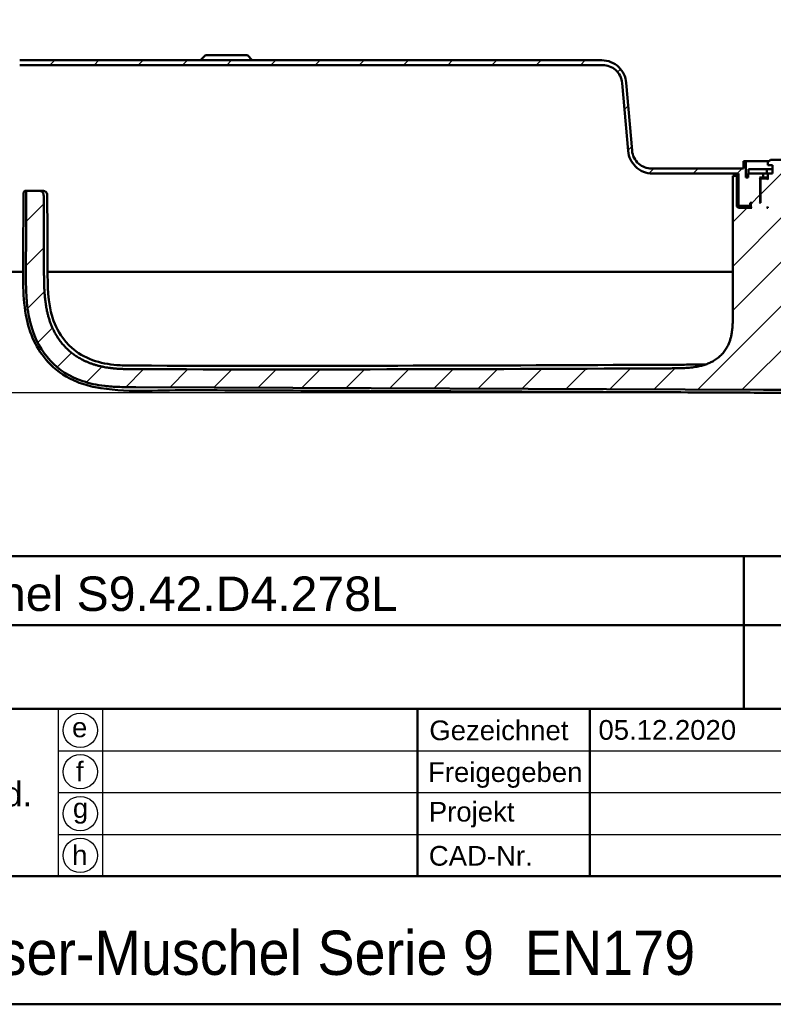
# Model space of a CAD drawing. Header units: millimetres. Extents: x 20 to 833, y 20 to 574.
# Tile 12 of 26: x 555 to 708, y 20 to 220. Entities that reach past the tile are written whole.
import ezdxf
from ezdxf.enums import TextEntityAlignment as Align

# ---------------------------------------------------------------- set-up
doc = ezdxf.new("R2010")
doc.units = ezdxf.units.MM
doc.header["$LTSCALE"] = 2
for name, color, linetype, lineweight in [('Bemaßungen(DIN)', 7, 'Continuous', 25), ('Sichtbare Kanten(DIN)', 7, 'Continuous', 50), ('Skizziergeometrie(DIN)', 7, 'Continuous', 50), ('Skizzierlinie(DIN)', 7, 'Continuous', 25), ('Symbole(DIN)', 7, 'Continuous', 25)]:
    doc.layers.add(name, color=color, linetype=linetype, lineweight=lineweight)
doc.layers.add('Schraffur', color=179, linetype='Continuous', lineweight=9, true_color=0x1e1e47)
doc.styles.add('Aktuell-DIN', font='arial.ttf')
doc.styles.add('STANDARD-DIN~0', font='arial.ttf')
doc.styles.add('Textstil10', font='arial.ttf')
doc.styles.add('Textstil41', font='arial.ttf', dxfattribs={"width": 0.8})
doc.styles.add('Textstil83', font='arial.ttf', dxfattribs={"width": 0.8})
doc.dimstyles.new('CAD-LAN', dxfattribs={"dimscale": 2, "dimtxt": 3.5, "dimasz": 2.5, "dimexe": 3.175, "dimexo": 0, "dimgap": 0.8, "dimtad": 1, "dimrnd": 1e-08, "dimtxsty": 'STANDARD-DIN~0', "dimcen": 0.09, "dimdle": 10, "dimclrd": 250, "dimclre": 250, "dimclrt": 250, "dimadec": 0, "dimazin": 2, "dimtfac": 1, "dimtmove": 0, "dimatfit": 3, "dimfxl": 1, "dimtolj": 1, "dimtzin": 0, "dimlwd": 25, "dimlwe": 25, "dimarcsym": 0})

# ---------------------------------------------------------------- blocks, each defined once
blk = doc.blocks.new('Ränder Standardrahmen')
at = {"layer": 'Skizziergeometrie(DIN)', "flags": 128}
blk.add_lwpolyline([(10, 10), (10, 287), (410, 287), (410, 10), (10, 10)], dxfattribs=at)
blk = doc.blocks.new('Schriftfelder Heusser')
at = {"layer": 'Skizziergeometrie(DIN)'}
for p, q in [((101, 236.92), (291, 236.92)), ((232, 229.92), (232, 236.92)), ((101, 229.92), (291, 229.92)), ((232, 229.92), (232, 221.42)), ((101, 221.42), (291, 221.42)), ((198.85, 221.42), (198.85, 204.42)), ((216.35, 221.42), (216.35, 204.42)), ((101, 204.42), (291, 204.42)), ((291, 191.42), (101, 191.42))]:
    blk.add_line(p, q, dxfattribs=at)
at = {"layer": 'Skizzierlinie(DIN)'}
for p, q in [((162.35, 221.42), (162.35, 204.42)), ((166.85, 221.42), (166.85, 204.42)), ((162.35, 217.17), (278, 217.17)), ((162.35, 212.92), (278, 212.92)), ((162.35, 208.67), (278, 208.67))]:
    blk.add_line(p, q, dxfattribs=at)
for centre in [(164.6, 219.25), (164.6, 215.04), (164.6, 210.79), (164.6, 206.54)]:
    blk.add_circle(centre, 1.75, dxfattribs=at)
at = {"layer": 'Symbole(DIN)', "color": 179, "true_color": 0x262659, "char_height": 2, "style": 'Aktuell-DIN'}
for s, insert, attachment_point in [('\\fArial|b0|i0;e', (164.54, 219.53), 5), ('\\fArial|b0|i0;Gezeichnet', (200.05, 219.23), 4), ('\\fArial|b0|i0;f', (164.55, 215.06), 5), ('\\fArial|b0|i0;Freigegeben', (199.92, 216), 1), ('\\fArial|b0|i0;Projekt', (200, 211.98), 1), ('\\fArial|b0|i0;g', (164.63, 211.05), 5), ('\\fArial|b0|i0;h', (164.55, 206.57), 5), ('\\fArial|b0|i0;CAD-Nr.', (200, 207.5), 1)]:
    blk.add_mtext(s, dxfattribs=dict(at, insert=insert, attachment_point=attachment_point))
at = {"layer": 'Symbole(DIN)', "color": 179, "true_color": 0x262659, "insert": (156.12, 212.76), "char_height": 2.489, "width": 12.3494, "attachment_point": 5, "style": 'Aktuell-DIN'}
blk.add_mtext('Änd.', dxfattribs=at)
at = {"layer": 'Symbole(DIN)', "color": 7, "insert": (143.1, 196.62), "char_height": 4.5, "width": 90.18, "attachment_point": 4, "style": 'Aktuell-DIN'}
blk.add_mtext('\\fArial|b0|i0;\\W0.90;\\H4.5000;Heusser-Muschel Serie 9  EN179', dxfattribs=at)
at = {"layer": 'Symbole(DIN)', "color": 179, "true_color": 0x262659, "style": 'Textstil10'}
blk.add_attdef('ERSTELLUNGSDATUM_001', (217.23, 218.29), '', height=2, dxfattribs=at)
at = {"layer": 'Symbole(DIN)', "color": 179, "true_color": 0x262659}
for tag, height, style, p in [('AUTOR', 2.49, 'Aktuell-DIN', (240.03, 219.26)), ('KONTROLLDATUM', 2, 'Textstil10', (217.42, 215.04)), ('KONTROLLIERT_VON', 2, 'Textstil10', (239.98, 215.05))]:
    blk.add_attdef(tag, text='', height=height, dxfattribs=dict(at, style=style)).set_placement(p, align=Align.MIDDLE_LEFT)
at = {"layer": 'Symbole(DIN)', "color": 7, "style": 'Textstil83', "width": 0.8}
blk.add_attdef('Anfänglicher_Ansichtsmaßstab_001', (281.57, 213.34), '', height=2.3, dxfattribs=at)
at = {"layer": 'Symbole(DIN)', "color": 179, "true_color": 0x262659, "style": 'Textstil10'}
blk.add_attdef('PROJEKT', text='', height=2, dxfattribs=at).set_placement((217.77, 209.72), align=Align.BOTTOM_LEFT)
at = {"layer": 'Symbole(DIN)', "color": 7, "style": 'Textstil41', "width": 0.8}
blk.add_attdef('STATUS', text='', height=5, dxfattribs=at).set_placement((284.53, 195.86), align=Align.MIDDLE_CENTER)
blk = doc.blocks.new('*D28')
at = {"layer": 'Bemaßungen(DIN)', "color": 250, "linetype": 'Continuous', "lineweight": 25, "true_color": 0x3f3f3f, "transparency": 16777216}
for p, q in [((540.64, 168.79), (512.69, 168.79)), ((519.04, 149.23), (519.04, 163.79)), ((705.74, 144.23), (512.69, 144.23))]:
    blk.add_line(p, q, dxfattribs=at)
at = {"layer": 'Bemaßungen(DIN)', "color": 250, "linetype": 'Continuous', "true_color": 0x3f3f3f, "transparency": 16777216}
for points in [[(518.21, 163.79), (519.87, 163.79), (519.04, 168.79)], [(518.21, 149.23), (519.87, 149.23), (519.04, 144.23)]]:
    blk.add_solid(points, dxfattribs=at)
at = {"layer": 'Defpoints', "color": 0, "linetype": 'Continuous', "transparency": 16777216}
for p in [(519.04, 168.79), (540.64, 168.79), (705.74, 144.23)]:
    blk.add_point(p, dxfattribs=at)
at = {"layer": 'Bemaßungen(DIN)', "color": 250, "linetype": 'Continuous', "lineweight": 25, "true_color": 0x3f3f3f, "transparency": 16777216, "insert": (510.29, 151.41), "char_height": 7, "attachment_point": 1, "rotation": 90, "style": 'STANDARD-DIN~0'}
blk.add_mtext('\\A1;25', dxfattribs=at)

msp = doc.modelspace()

# ---------------------------------------------------------------- hatches: boundary and pattern name
at = {"layer": 'Schraffur'}
h = msp.add_hatch(dxfattribs=at)
h.set_pattern_fill('ANSI31', color=256, scale=50.8, style=0)
h.set_pattern_definition([(45, (0, 0), (-4.49013, 4.49013), [])])
edge = h.paths.add_edge_path()
edge.add_line((740.8918, 184.7871), (740.8918, 171.7871))
edge.add_spline(control_points=[(740.8918, 171.7871), (740.8918, 171.5783), (740.9131, 171.3707), (740.9977, 170.9685), (741.0593, 170.7755), (741.2977, 170.2282), (741.5259, 169.9009), (742.086, 169.3609), (742.4107, 169.1493), (743.1244, 168.8603), (743.5048, 168.7871), (743.8917, 168.7871)], knot_values=[-0.47358314, -0.47358314, -0.47358314, -0.47358314, -0.41088319, -0.41088319, -0.35008119, -0.35008119, -0.23143265, -0.23143265, -0.11607569, -0.11607569, -0.00000713, -0.00000713, -0.00000713, -0.00000713], degree=3, periodic=0)
edge.add_line((743.8917, 168.7871), (747.3918, 168.7871))
edge.add_line((747.3918, 168.7871), (747.3918, 169.7571))
edge.add_line((747.3918, 169.7571), (746.3918, 169.7571))
edge.add_line((746.3918, 169.7571), (746.3918, 169.7871))
edge.add_line((746.3918, 169.7871), (743.8918, 169.7871))
edge.add_spline(control_points=[(743.8918, 169.7871), (743.7527, 169.7871), (743.6143, 169.8013), (743.3462, 169.8577), (743.2175, 169.8987), (742.8526, 170.0577), (742.6344, 170.2098), (742.2744, 170.5832), (742.1333, 170.7997), (741.9407, 171.2755), (741.8919, 171.5291), (741.8919, 171.7871)], knot_values=[-0.31571434, -0.31571434, -0.31571434, -0.31571434, -0.27392213, -0.27392213, -0.23338746, -0.23338746, -0.15428844, -0.15428844, -0.07738379, -0.07738379, 0, 0, 0, 0], degree=3, periodic=0)
edge.add_line((741.8919, 171.7871), (741.8919, 184.7871))
edge.add_spline(control_points=[(741.8919, 184.7871), (741.8919, 185.1349), (741.8563, 185.481), (741.7154, 186.1513), (741.6127, 186.4729), (741.2153, 187.3852), (740.8351, 187.9307), (739.9015, 188.8307), (739.3603, 189.1833), (738.1708, 189.665), (737.5367, 189.7871), (736.8919, 189.7871)], knot_values=[-0.78930523, -0.78930523, -0.78930523, -0.78930523, -0.68480532, -0.68480532, -0.58346864, -0.58346864, -0.38572109, -0.38572109, -0.19345948, -0.19345948, 0, 0, 0, 0], degree=3, periodic=0)
edge.add_line((736.8919, 189.7871), (727.8918, 189.7871))
edge.add_line((727.8918, 189.7871), (727.8918, 191.2871))
edge.add_line((727.8918, 191.2871), (727.3918, 191.2871))
edge.add_line((727.3918, 191.2871), (727.3918, 187.9871))
edge.add_line((727.3918, 187.9871), (726.8918, 187.9871))
edge.add_line((726.8918, 187.9871), (726.8918, 188.7871))
edge.add_line((726.8918, 188.7871), (723.9084, 188.7871))
edge.add_line((723.9084, 188.7871), (723.9084, 189.6871))
edge.add_line((723.9084, 189.6871), (721.9918, 189.6871))
edge.add_line((721.9918, 189.6871), (721.9918, 190.4871))
edge.add_line((721.9918, 190.4871), (722.8918, 190.4871))
edge.add_line((722.8918, 190.4871), (722.8918, 191.0871))
edge.add_line((722.8918, 191.0871), (722.3918, 191.5871))
edge.add_line((722.3918, 191.5871), (719.4418, 191.5871))
edge.add_line((719.4418, 191.5871), (719.4418, 176.7456))
edge.add_line((719.4418, 176.7456), (728.9503, 176.7456))
edge.add_line((728.9503, 176.7456), (729.9347, 177.7299))
edge.add_line((729.9347, 177.7299), (729.9347, 185.7871))
edge.add_line((729.9347, 185.7871), (729.9347, 188.2871))
edge.add_line((729.9347, 188.2871), (729.1918, 188.2871))
edge.add_line((729.1918, 188.2871), (729.1918, 182.0871))
edge.add_line((729.1918, 182.0871), (728.8918, 181.7871))
edge.add_line((728.8918, 181.7871), (726.1918, 181.7871))
edge.add_line((726.1918, 181.7871), (726.3918, 181.9871))
edge.add_line((726.3918, 181.9871), (726.3918, 182.5871))
edge.add_line((726.3918, 182.5871), (726.1918, 182.7871))
edge.add_line((726.1918, 182.7871), (726.4918, 182.7871))
edge.add_line((726.4918, 182.7871), (726.4918, 182.2871))
edge.add_line((726.4918, 182.2871), (726.5918, 182.1871))
edge.add_line((726.5918, 182.1871), (728.6918, 182.1871))
edge.add_line((728.6918, 182.1871), (728.8918, 182.3871))
edge.add_line((728.8918, 182.3871), (728.8918, 188.7871))
edge.add_line((728.8918, 188.7871), (736.8918, 188.7871))
edge.add_spline(control_points=[(736.8918, 188.7871), (737.1701, 188.7871), (737.4469, 188.7586), (737.9832, 188.6459), (738.2405, 188.5637), (738.9703, 188.2458), (739.4067, 187.9416), (740.1267, 187.1948), (740.4088, 186.7618), (740.7941, 185.8102), (740.8918, 185.303), (740.8918, 184.7871)], knot_values=[-0.63144419, -0.63144419, -0.63144419, -0.63144419, -0.54784426, -0.54784426, -0.46677491, -0.46677491, -0.30857687, -0.30857687, -0.15476758, -0.15476758, 0, 0, 0, 0], degree=3, periodic=0)
h.paths.add_polyline_path([(724.3918, 182.7871), (724.3918, 187.5871), (724.1918, 187.7871), (723.0918, 187.7871), (722.8918, 187.5871), (722.8918, 188.7871), (723.8918, 188.7871), (723.8918, 187.9871), (724.6418, 187.9871), (724.4418, 187.7871), (724.4418, 182.9871), (724.6418, 182.7871)], flags=0)
h.paths.add_polyline_path([(723.0918, 181.7871), (722.8918, 181.7871), (722.8918, 181.9871)], flags=0)
edge = h.paths.add_edge_path()
edge.add_line((533.3918, 169.7871), (533.3918, 168.7871))
edge.add_line((533.3918, 168.7871), (547.8918, 168.7871))
edge.add_spline(control_points=[(547.8918, 168.7871), (548.1005, 168.7871), (548.3082, 168.8084), (548.7103, 168.893), (548.9033, 168.9546), (549.4506, 169.193), (549.778, 169.4211), (550.318, 169.9813), (550.5295, 170.306), (550.8185, 171.0197), (550.8918, 171.4001), (550.8918, 171.7871)], knot_values=[-0.47358135, -0.47358135, -0.47358135, -0.47358135, -0.41088319, -0.41088319, -0.35008119, -0.35008119, -0.23143265, -0.23143265, -0.11607569, -0.11607569, 0, 0, 0, 0], degree=3, periodic=0)
edge.add_line((550.8918, 171.7871), (550.8918, 206.7871))
edge.add_spline(control_points=[(550.8918, 206.7871), (550.8918, 207.0653), (550.9202, 207.3422), (551.033, 207.8784), (551.1151, 208.1358), (551.433, 208.8655), (551.7372, 209.302), (552.484, 210.022), (552.9171, 210.3041), (553.8687, 210.6894), (554.3759, 210.7871), (554.8918, 210.7871)], knot_values=[-0.63144419, -0.63144419, -0.63144419, -0.63144419, -0.54784426, -0.54784426, -0.46677491, -0.46677491, -0.30857687, -0.30857687, -0.15476759, -0.15476759, 0, 0, 0, 0], degree=3, periodic=0)
edge.add_line((554.8918, 210.7871), (673.2943, 210.7871))
edge.add_spline(control_points=[(673.2943, 210.7871), (673.7819, 210.7871), (674.2624, 210.6995), (675.1572, 210.3587), (675.564, 210.1143), (676.3062, 209.4687), (676.626, 209.0603), (677.0927, 208.1449), (677.2342, 207.6486), (677.2791, 207.1357)], knot_values=[-0.59657674, -0.59657674, -0.59657674, -0.59657674, -0.45027262, -0.45027262, -0.30879806, -0.30879806, -0.15447588, -0.15447588, 0, 0, 0, 0], degree=3, periodic=0)
edge.add_line((677.2791, 207.1357), (678.4851, 193.3513))
edge.add_spline(control_points=[(678.4851, 193.3513), (678.5382, 192.7442), (678.6996, 192.1554), (679.2215, 191.0782), (679.5701, 190.5982), (680.4549, 189.7443), (680.9983, 189.3906), (682.1891, 188.9092), (682.8224, 188.7871), (683.466, 188.7871)], knot_values=[-0.74572093, -0.74572093, -0.74572093, -0.74572093, -0.56284077, -0.56284077, -0.38599757, -0.38599757, -0.19309485, -0.19309485, 0, 0, 0, 0], degree=3, periodic=0)
edge.add_line((683.466, 188.7871), (700.8918, 188.7871))
edge.add_line((700.8918, 188.7871), (700.8918, 182.3871))
edge.add_line((700.8918, 182.3871), (701.0918, 182.1871))
edge.add_line((701.0918, 182.1871), (703.1918, 182.1871))
edge.add_line((703.1918, 182.1871), (703.2918, 182.2871))
edge.add_line((703.2918, 182.2871), (703.2918, 182.7871))
edge.add_line((703.2918, 182.7871), (703.5918, 182.7871))
edge.add_line((703.5918, 182.7871), (703.3918, 182.5871))
edge.add_line((703.3918, 182.5871), (703.3918, 181.9871))
edge.add_line((703.3918, 181.9871), (703.5918, 181.7871))
edge.add_line((703.5918, 181.7871), (700.8918, 181.7871))
edge.add_line((700.8918, 181.7871), (700.5918, 182.0871))
edge.add_line((700.5918, 182.0871), (700.5918, 188.2871))
edge.add_line((700.5918, 188.2871), (699.748, 188.2871))
edge.add_line((699.748, 188.2871), (699.748, 185.7871))
edge.add_line((699.748, 185.7871), (699.748, 160.3708))
edge.add_spline(control_points=[(699.748, 160.3708), (699.748, 155.9246), (699.748, 152.3664), (696.2209, 149.2364), (692.1943, 149.2187), (687.1608, 149.1966)], knot_values=[0, 0, 0, 0, 0, 0, 1, 1, 1, 1, 1, 1], degree=5, periodic=0)
edge.add_spline(control_points=[(687.1608, 149.1966), (650.9641, 149.0386), (614.7674, 148.896), (578.5707, 149.0247)], knot_values=[0.00001832, 0.00001832, 0.00001832, 0.00001832, 10.85912863, 10.85912863, 10.85912863, 10.85912863], degree=3, periodic=0)
edge.add_spline(control_points=[(578.5707, 149.0247), (572.0345, 149.048), (566.0742, 149.0765), (559.8819, 154.7532), (559.8547, 161.2338), (559.8207, 169.3248)], knot_values=[0, 0, 0, 0, 0, 0, 1, 1, 1, 1, 1, 1], degree=5, periodic=0)
edge.add_spline(control_points=[(559.8207, 169.3248), (559.7901, 176.6215), (559.7737, 180.509), (559.7723, 183.8732)], knot_values=[0, 0, 0, 0, 1.00337214, 1.00337214, 1.00337214, 1.00337214], weights=[1.04429702, 1.00551998, 1.00068689, 1.0000845], degree=3, periodic=0)
edge.add_spline(control_points=[(559.7723, 183.8732), (559.772, 184.4393), (559.7722, 184.9467), (559.4592, 185.2871), (558.9373, 185.2871), (558.3613, 185.2871)], knot_values=[0, 0, 0, 0, 0, 0, 1, 1, 1, 1, 1, 1], degree=5, periodic=0)
edge.add_line((558.3613, 185.2871), (556.7718, 185.2871))
edge.add_spline(control_points=[(556.7718, 185.2871), (556.6664, 185.287), (556.5581, 185.2871), (556.4252, 185.2495), (556.3875, 185.2334), (556.3221, 185.1875), (556.296, 185.16), (556.2488, 185.0852), (556.2329, 185.0376), (556.2061, 184.9053), (556.2061, 184.8125), (556.2061, 184.7214)], knot_values=[-0.09975245, -0.09975245, -0.09975245, -0.09975245, -0.06872309, -0.06872309, -0.05563313, -0.05563313, -0.04321646, -0.04321646, -0.02737358, -0.02737358, -0.00005284, -0.00005284, -0.00005284, -0.00005284], degree=3, periodic=0)
edge.add_spline(control_points=[(556.2061, 184.7214), (556.2059, 182.7954), (556.2021, 180.9571), (556.1962, 179.0209), (556.1903, 177.0803), (556.1825, 175.0827), (556.1745, 173.1524), (556.1692, 171.867), (556.1636, 170.5816), (556.158, 169.2961)], knot_values=[0, 0, 0, 0, 0.41002046, 0.41002046, 0.41002046, 0.82096003, 0.82096003, 0.82096003, 1.09461338, 1.09461338, 1.09461338, 1.09461338], degree=3, periodic=0)
edge.add_spline(control_points=[(556.158, 169.2961), (556.153, 168.1595), (556.1467, 167.0211), (556.1748, 165.8068), (556.2029, 164.5925), (556.265, 163.526), (556.3524, 162.6075), (556.5272, 160.7706), (556.8101, 159.2751), (557.2135, 157.8659), (558.8272, 152.229), (562.4499, 148.3461), (567.7411, 146.5823), (569.0639, 146.1414), (570.4692, 145.8277), (572.196, 145.6259), (573.0594, 145.5251), (574.0621, 145.4498), (575.2039, 145.4093), (576.3458, 145.3689), (577.4166, 145.3656), (578.4863, 145.361)], knot_values=[0, 0, 0, 0, 0.24064759, 0.24064759, 0.24064759, 0.48129519, 0.48129519, 0.48129519, 0.96259037, 0.96259037, 0.96259037, 2.88777112, 2.88777112, 2.88777112, 3.3690663, 3.3690663, 3.3690663, 3.60971389, 3.60971389, 3.60971389, 3.85036149, 3.85036149, 3.85036149, 3.85036149], degree=3, periodic=0)
edge.add_line((578.4863, 145.361), (705.9597, 144.8143))
edge.add_spline(control_points=[(705.9597, 144.8143), (707.4257, 144.808), (708.8928, 144.8004), (710.4524, 144.8446), (712.012, 144.8889), (713.3939, 144.9785), (714.748, 145.1334)], knot_values=[0, 0, 0, 0, 0.44038321, 0.44038321, 0.44038321, 0.88076642, 0.88076642, 0.88076642, 0.88076642], degree=3, periodic=0)
edge.add_spline(control_points=[(714.748, 145.1334), (716.5283, 145.337), (718.1388, 145.6421), (719.6522, 146.0624)], knot_values=[0, 0, 0, 0, 0.50017248, 0.50017248, 0.50017248, 0.50017248], degree=3, periodic=0)
edge.add_spline(control_points=[(719.6522, 146.0624), (721.1873, 146.4887), (722.8678, 147.104), (724.6936, 147.9083)], knot_values=[0, 0, 0, 0, 0.53745652, 0.53745652, 0.53745652, 0.53745652], degree=3, periodic=0)
edge.add_spline(control_points=[(724.6936, 147.9083), (725.1573, 148.1125), (725.4915, 148.2669), (725.8946, 148.4627), (726.2978, 148.6585), (726.6921, 148.8602), (727.0855, 149.0632), (727.1839, 149.114), (727.2822, 149.1648), (727.3806, 149.2156), (727.6756, 149.368), (727.971, 149.5201), (728.2685, 149.6676), (728.3181, 149.6922), (728.3677, 149.7167), (728.4174, 149.741), (728.4672, 149.7653), (728.517, 149.7895), (728.5669, 149.8135), (728.8163, 149.9335), (729.0675, 150.0494), (729.3247, 150.1566), (729.3761, 150.178), (729.4274, 150.1989), (729.4772, 150.2186)], knot_values=[0, 0, 0, 0, 0.13009876, 0.13009876, 0.13009876, 0.26019753, 0.26019753, 0.26019753, 0.29272222, 0.29272222, 0.29272222, 0.39029629, 0.39029629, 0.39029629, 0.40655864, 0.40655864, 0.40655864, 0.42282098, 0.42282098, 0.42282098, 0.50413271, 0.50413271, 0.50413271, 0.52039505, 0.52039505, 0.52039505, 0.52039505], degree=3, periodic=0)
edge.add_spline(control_points=[(729.4772, 150.2186), (729.5701, 150.2554), (729.6613, 150.2897), (729.7773, 150.3651), (729.8137, 150.3962), (729.8754, 150.4767), (729.8963, 150.523), (729.9347, 150.6661), (729.9347, 150.7707), (729.9347, 150.8749)], knot_values=[-0.09352525, -0.09352525, -0.09352525, -0.09352525, -0.0642653, -0.0642653, -0.04836566, -0.04836566, -0.03125125, -0.03125125, 0, 0, 0, 0], degree=3, periodic=0)
edge.add_line((729.9347, 150.8749), (729.9347, 170.8442))
edge.add_line((729.9347, 170.8442), (728.9503, 171.8286))
edge.add_line((728.9503, 171.8286), (719.4418, 171.8286))
edge.add_line((719.4418, 171.8286), (719.4418, 156.5871))
edge.add_line((719.4418, 156.5871), (710.3418, 156.5871))
edge.add_line((710.3418, 156.5871), (710.3418, 191.5871))
edge.add_line((710.3418, 191.5871), (707.3918, 191.5871))
edge.add_line((707.3918, 191.5871), (706.8918, 191.0871))
edge.add_line((706.8918, 191.0871), (706.8918, 190.4871))
edge.add_line((706.8918, 190.4871), (707.7918, 190.4871))
edge.add_line((707.7918, 190.4871), (707.7918, 188.7871))
edge.add_line((707.7918, 188.7871), (706.8918, 188.7871))
edge.add_line((706.8918, 188.7871), (706.8918, 187.5871))
edge.add_line((706.8918, 187.5871), (706.6918, 187.7871))
edge.add_line((706.6918, 187.7871), (705.5918, 187.7871))
edge.add_line((705.5918, 187.7871), (705.3918, 187.5871))
edge.add_line((705.3918, 187.5871), (705.3918, 182.7871))
edge.add_line((705.3918, 182.7871), (705.1418, 182.7871))
edge.add_line((705.1418, 182.7871), (705.3418, 182.9871))
edge.add_line((705.3418, 182.9871), (705.3418, 187.7871))
edge.add_line((705.3418, 187.7871), (705.1418, 187.9871))
edge.add_line((705.1418, 187.9871), (705.8918, 187.9871))
edge.add_line((705.8918, 187.9871), (705.8918, 188.7871))
edge.add_line((705.8918, 188.7871), (702.8918, 188.7871))
edge.add_line((702.8918, 188.7871), (702.8918, 187.9871))
edge.add_line((702.8918, 187.9871), (702.3918, 187.9871))
edge.add_line((702.3918, 187.9871), (702.3918, 191.2871))
edge.add_line((702.3918, 191.2871), (701.8918, 191.2871))
edge.add_line((701.8918, 191.2871), (701.8918, 189.7871))
edge.add_line((701.8918, 189.7871), (683.2624, 189.7871))
edge.add_spline(control_points=[(683.2624, 189.7871), (682.7734, 189.7871), (682.2915, 189.8752), (681.3945, 190.2179), (680.9869, 190.4636), (680.245, 191.1115), (679.926, 191.5206), (679.4612, 192.4369), (679.3207, 192.9334), (679.2769, 193.4465)], knot_values=[-0.59739683, -0.59739683, -0.59739683, -0.59739683, -0.45066634, -0.45066634, -0.30879238, -0.30879238, -0.15448162, -0.15448162, 0, 0, 0, 0], degree=3, periodic=0)
edge.add_line((679.2769, 193.4465), (678.1005, 207.2128))
edge.add_spline(control_points=[(678.1005, 207.2128), (678.0485, 207.8218), (677.8874, 208.4125), (677.3651, 209.4933), (677.0157, 209.9748), (676.1298, 210.8298), (675.5864, 211.1835), (674.3957, 211.6649), (673.7623, 211.7871), (673.1187, 211.7871)], knot_values=[-0.74674606, -0.74674606, -0.74674606, -0.74674606, -0.56333292, -0.56333292, -0.38599047, -0.38599047, -0.19310203, -0.19310203, -0.00000002, -0.00000002, -0.00000002, -0.00000002], degree=3, periodic=0)
edge.add_line((673.1187, 211.7871), (554.8918, 211.7871))
edge.add_spline(control_points=[(554.8918, 211.7871), (554.544, 211.7871), (554.1979, 211.7515), (553.5276, 211.6106), (553.206, 211.5079), (552.2938, 211.1105), (551.7482, 210.7303), (550.8482, 209.7967), (550.4956, 209.2555), (550.0139, 208.066), (549.8918, 207.4319), (549.8918, 206.7871)], knot_values=[-0.78930523, -0.78930523, -0.78930523, -0.78930523, -0.68480532, -0.68480532, -0.58346864, -0.58346864, -0.38572109, -0.38572109, -0.19345948, -0.19345948, 0, 0, 0, 0], degree=3, periodic=0)
edge.add_line((549.8918, 206.7871), (549.8918, 171.7871))
edge.add_spline(control_points=[(549.8918, 171.7871), (549.8918, 171.6479), (549.8776, 171.5095), (549.8212, 171.2414), (549.7802, 171.1127), (549.6212, 170.7478), (549.4691, 170.5296), (549.0957, 170.1696), (548.8792, 170.0286), (548.4034, 169.8359), (548.1498, 169.7871), (547.8919, 169.7871)], knot_values=[-0.31572209, -0.31572209, -0.31572209, -0.31572209, -0.27392213, -0.27392213, -0.23338746, -0.23338746, -0.15428844, -0.15428844, -0.07738379, -0.07738379, -0.00000195, -0.00000195, -0.00000195, -0.00000195], degree=3, periodic=0)
edge.add_line((547.8919, 169.7871), (533.3918, 169.7871))
h.paths.add_polyline_path([(706.8918, 181.7871), (706.6918, 181.7871), (706.8918, 181.9871)], flags=0)

# ---------------------------------------------------------------- linework, layer by layer
at = {"layer": 'Sichtbare Kanten(DIN)'}
for p, q in [((592.6418, 212.7871), (591.6418, 211.7871)), ((592.6418, 212.7871), (601.1418, 212.7871)), ((601.1418, 212.7871), (602.1418, 211.7871)), ((673.1187, 211.7871), (554.8918, 211.7871)), ((554.8918, 210.7871), (673.2943, 210.7871)), ((677.2791, 207.1357), (678.4851, 193.3513)), ((679.2769, 193.4465), (678.1005, 207.2128)), ((702.3918, 191.2871), (701.8918, 191.2871)), ((701.8918, 191.2871), (701.8918, 189.7871)), ((702.3918, 187.9871), (702.3918, 191.2871)), ((702.3918, 191.2871), (707.0918, 191.2871)), ((707.3918, 191.5871), (706.8918, 191.0871)), ((706.8918, 191.0871), (706.8918, 190.4871)), ((706.8918, 190.4871), (707.7918, 190.4871)), ((710.3418, 191.5871), (707.3918, 191.5871)), ((707.7918, 190.4871), (707.7918, 188.7871)), ((701.8918, 189.7871), (683.2624, 189.7871)), ((683.466, 188.7871), (700.8918, 188.7871)), ((700.5918, 188.2871), (699.748, 188.2871)), ((699.748, 185.7871), (699.748, 188.2871)), ((699.748, 185.7871), (699.748, 188.2871)), ((700.5918, 182.0871), (700.5918, 188.2871)), ((700.8918, 188.2871), (700.5918, 188.2871)), ((700.8918, 188.7871), (700.8918, 182.3871)), ((705.8918, 188.7871), (702.8918, 188.7871)), ((702.8918, 188.7871), (702.8918, 187.9871)), ((706.6337, 189.6871), (702.9337, 189.6871)), ((702.9337, 189.6871), (702.9337, 188.7871)), ((705.8918, 187.9871), (705.8918, 188.7871)), ((705.8918, 188.7871), (705.9129, 188.7871)), ((705.9129, 188.7871), (706.6337, 188.7871)), ((707.7918, 189.6871), (706.6337, 189.6871)), ((706.6337, 189.6871), (706.6337, 188.7871)), ((706.6337, 188.7871), (706.8918, 188.7871)), ((707.7918, 188.7871), (706.8918, 188.7871)), ((706.8918, 188.7871), (706.8918, 187.5871)), ((702.8918, 187.9871), (702.3918, 187.9871)), ((705.3418, 187.7871), (705.1418, 187.9871)), ((705.1418, 187.9871), (705.8918, 187.9871)), ((705.3418, 182.9871), (705.3418, 187.7871)), ((705.3418, 187.7871), (705.5918, 187.7871)), ((705.5918, 187.7871), (705.3918, 187.5871)), ((705.3918, 187.5871), (705.3918, 182.7871)), ((706.6918, 187.7871), (705.5918, 187.7871)), ((706.8918, 187.9871), (705.8918, 187.9871)), ((706.8918, 187.5871), (706.6918, 187.7871)), ((706.8918, 187.7871), (706.6918, 187.7871)), ((556.7718, 185.2871), (558.3613, 185.2871)), ((558.3613, 185.2871), (559.0648, 185.2871)), ((699.748, 185.7871), (699.748, 160.3708)), ((699.748, 185.7871), (699.748, 160.3708)), ((700.8918, 181.7871), (700.5918, 182.0871)), ((703.3918, 182.0871), (700.5918, 182.0871)), ((700.8918, 182.3871), (701.0918, 182.1871)), ((701.0918, 182.1871), (703.1918, 182.1871)), ((703.1918, 182.1871), (703.2918, 182.2871)), ((703.1918, 182.1871), (703.3918, 182.1871)), ((703.2918, 182.2871), (703.2918, 182.7871)), ((703.2918, 182.7871), (703.5918, 182.7871)), ((703.3918, 182.2871), (703.2918, 182.2871)), ((703.5918, 182.7871), (703.3918, 182.5871)), ((703.3918, 182.5871), (703.3918, 181.9871)), ((705.1418, 182.7871), (705.3418, 182.9871)), ((705.3918, 182.7871), (705.1418, 182.7871)), ((705.3918, 182.9871), (705.3418, 182.9871)), ((703.5918, 181.7871), (700.8918, 181.7871)), ((703.3918, 181.9871), (703.5918, 181.7871)), ((706.6918, 181.7871), (706.8918, 181.9871)), ((706.8918, 181.7871), (706.6918, 181.7871)), ((706.8918, 181.9871), (706.8918, 181.7871)), ((547.916, 168.7871), (555.5761, 168.7871)), ((560.5519, 168.7871), (573.4301, 168.7871)), ((573.4301, 168.7871), (699.748, 168.7871)), ((705.9597, 144.8143), (578.4863, 145.361))]:
    msp.add_line(p, q, dxfattribs=at)
for points, degree, knots in [([(678.1005, 207.2128), (678.0485, 207.8218), (677.8874, 208.4125), (677.3651, 209.4933), (677.0157, 209.9748), (676.1298, 210.8298), (675.5864, 211.1835), (674.3957, 211.6649), (673.7623, 211.7871), (673.1187, 211.7871)], 3, [-0.746746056, -0.746746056, -0.746746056, -0.746746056, -0.56333292, -0.56333292, -0.38599047, -0.38599047, -0.193102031, -0.193102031, -0.000000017, -0.000000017, -0.000000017, -0.000000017]), ([(673.2943, 210.7871), (673.7819, 210.7871), (674.2624, 210.6995), (675.1572, 210.3587), (675.564, 210.1143), (676.3062, 209.4687), (676.626, 209.0603), (677.0927, 208.1449), (677.2342, 207.6486), (677.2791, 207.1357)], 3, [-0.596576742, -0.596576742, -0.596576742, -0.596576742, -0.450272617, -0.450272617, -0.30879806, -0.30879806, -0.154475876, -0.154475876, 0, 0, 0, 0]), ([(678.4851, 193.3513), (678.5382, 192.7442), (678.6996, 192.1554), (679.2215, 191.0782), (679.5701, 190.5982), (680.4549, 189.7443), (680.9983, 189.3906), (682.1891, 188.9092), (682.8224, 188.7871), (683.466, 188.7871)], 3, [-0.745720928, -0.745720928, -0.745720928, -0.745720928, -0.562840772, -0.562840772, -0.385997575, -0.385997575, -0.193094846, -0.193094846, 0, 0, 0, 0]), ([(683.2624, 189.7871), (682.7734, 189.7871), (682.2915, 189.8752), (681.3945, 190.2179), (680.9869, 190.4636), (680.245, 191.1115), (679.926, 191.5206), (679.4612, 192.4369), (679.3207, 192.9334), (679.2769, 193.4465)], 3, [-0.597396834, -0.597396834, -0.597396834, -0.597396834, -0.450666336, -0.450666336, -0.308792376, -0.308792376, -0.154481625, -0.154481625, 0, 0, 0, 0]), ([(714.7439, 144.5717), (710.3897, 144.074), (705.9822, 144.2525), (694.2636, 144.3039), (686.9275, 144.3346), (657.5834, 144.4605), (635.5752, 144.5549), (605.314, 144.6847), (597.061, 144.7196), (582.6156, 144.7825), (576.3191, 144.1814), (568.9796, 145.6105), (567.7318, 145.9643), (564.541, 147.2598), (562.6573, 148.4793), (559.9064, 151.2203), (558.8763, 152.655), (557.2734, 155.7605), (556.6951, 157.4655), (555.8494, 161.3138), (555.673, 163.4974), (555.5238, 169.2887), (555.6131, 172.9133), (555.6317, 177.9957), (555.6361, 179.4547), (555.642, 181.6431), (555.644, 182.3724), (555.6439, 183.4666), (555.6419, 183.8321), (555.6467, 184.2918), (555.6482, 184.3874), (555.6546, 184.5936), (555.6601, 184.7056), (555.6824, 184.8527), (555.692, 184.8977), (555.7282, 185.0201), (555.7623, 185.086), (555.8487, 185.1845), (555.9009, 185.2213), (556.0091, 185.2615), (556.0566, 185.2725), (556.1408, 185.2829), (556.1742, 185.2853), (556.2284, 185.2874), (556.2483, 185.2878), (556.2893, 185.2883), (556.3106, 185.2883), (556.3314, 185.2884)], 3, [0, 0, 0, 0, 1.31477324, 1.31477324, 3.5156069, 3.5156069, 10.11810785, 10.11810785, 12.59404571, 12.59404571, 14.45175116, 14.45175116, 14.83724173, 14.83724173, 15.48486767, 15.48486767, 16.00224119, 16.00224119, 16.53332086, 16.53332086, 17.18426839, 17.18426839, 18.27128613, 18.27128613, 18.70900059, 18.70900059, 18.92779787, 18.92779787, 19.037268, 19.037268, 19.06593135, 19.06593135, 19.10024287, 19.10024287, 19.11671436, 19.11671436, 19.15008433, 19.15008433, 19.18082254, 19.18082254, 19.1996381, 19.1996381, 19.21057997, 19.21057997, 19.21659943, 19.21659943, 19.22290759, 19.22290759, 19.22290759, 19.22290759]), ([(556.2061, 184.7214), (556.2059, 182.7954), (556.2021, 180.9571), (556.1962, 179.0209), (556.1903, 177.0803), (556.1825, 175.0827), (556.1745, 173.1524), (556.1692, 171.867), (556.1636, 170.5816), (556.158, 169.2961)], 3, [0, 0, 0, 0, 0.41002046, 0.41002046, 0.41002046, 0.82096003, 0.82096003, 0.82096003, 1.09461338, 1.09461338, 1.09461338, 1.09461338]), ([(556.7718, 185.287), (556.6664, 185.287), (556.5581, 185.2871), (556.4252, 185.2495), (556.3875, 185.2334), (556.3221, 185.1875), (556.296, 185.16), (556.2488, 185.0852), (556.2329, 185.0376), (556.2061, 184.9053), (556.2061, 184.8125), (556.2061, 184.7214)], 3, [-0.099752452, -0.099752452, -0.099752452, -0.099752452, -0.0687230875, -0.0687230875, -0.0556331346, -0.0556331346, -0.0432164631, -0.0432164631, -0.0273735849, -0.0273735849, -0.0000528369, -0.0000528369, -0.0000528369, -0.0000528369]), ([(556.2124, 185.278), (556.2124, 185.278), (556.2126, 185.2781), (556.2154, 185.2784), (556.2274, 185.28), (556.2609, 185.2833), (556.2759, 185.2846), (556.3099, 185.2868), (556.3279, 185.2877), (556.363, 185.2888), (556.378, 185.2892), (556.4038, 185.2895), (556.4134, 185.2896), (556.43, 185.2898), (556.4369, 185.2898), (556.4468, 185.2898), (556.4498, 185.2898), (556.455, 185.2899), (556.4572, 185.2899), (556.4597, 185.2899), (556.4599, 185.2899), (556.4603, 185.2899), (556.4604, 185.2899), (556.4606, 185.2899)], 3, [0.040889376, 0.040889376, 0.040889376, 0.040889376, 0.0435117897, 0.0435117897, 0.0639432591, 0.0639432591, 0.0752667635, 0.0752667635, 0.0845574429, 0.0845574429, 0.0902525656, 0.0902525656, 0.093339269, 0.093339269, 0.0954197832, 0.0954197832, 0.0963112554, 0.0963112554, 0.0969796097, 0.0969796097, 0.097042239, 0.097042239, 0.0970975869, 0.0970975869, 0.0970975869, 0.0970975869]), ([(556.3779, 185.2833), (556.3733, 185.2837), (556.3678, 185.2843), (556.3621, 185.2852), (556.3562, 185.2861), (556.3502, 185.2869), (556.3492, 185.287)], 5, [1.3706730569, 1.3706730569, 1.3706730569, 1.3706730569, 1.3706730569, 1.3706730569, 1.3918061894, 1.3958730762, 1.3958730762, 1.3958730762, 1.3958730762, 1.3958730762, 1.3958730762]), ([(556.3565, 185.2815), (556.3565, 185.2815), (556.357, 185.2815), (556.3614, 185.2819), (556.3696, 185.2827), (556.3978, 185.2848), (556.4176, 185.2862), (556.4627, 185.2878), (556.4808, 185.2883), (556.5149, 185.2887), (556.5278, 185.2888), (556.5498, 185.2888), (556.5586, 185.2889), (556.5672, 185.2889)], 3, [0.0430232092, 0.0430232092, 0.0430232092, 0.0430232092, 0.0484722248, 0.0484722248, 0.065382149, 0.065382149, 0.082093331, 0.082093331, 0.0905168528, 0.0905168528, 0.0947167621, 0.0947167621, 0.0973165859, 0.0973165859, 0.0973165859, 0.0973165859]), ([(556.4543, 185.2827), (556.4543, 185.2827), (556.4613, 185.2832), (556.4821, 185.2846), (556.4894, 185.285), (556.5012, 185.2855), (556.5043, 185.2857), (556.5087, 185.2859), (556.5098, 185.2859), (556.5225, 185.2864), (556.5362, 185.2869), (556.5601, 185.2873), (556.5669, 185.2875), (556.5827, 185.2876), (556.5919, 185.2877), (556.608, 185.2878), (556.6144, 185.2878), (556.6252, 185.2878), (556.6295, 185.2878), (556.6356, 185.2878), (556.6374, 185.2878), (556.6399, 185.2879), (556.6406, 185.2879), (556.6415, 185.2879), (556.6417, 185.2879), (556.6419, 185.2879), (556.6419, 185.2879), (556.642, 185.2879)], 3, [0.0432574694, 0.0432574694, 0.0432574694, 0.0432574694, 0.0639111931, 0.0639111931, 0.0721954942, 0.0721954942, 0.0749531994, 0.0749531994, 0.0758722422, 0.0758722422, 0.0851065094, 0.0851065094, 0.0884117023, 0.0884117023, 0.0919911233, 0.0919911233, 0.0940596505, 0.0940596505, 0.0953678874, 0.0953678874, 0.0959082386, 0.0959082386, 0.0961107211, 0.0961107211, 0.0961681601, 0.0961681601, 0.0961825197, 0.0961825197, 0.0961825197, 0.0961825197]), ([(556.5399, 185.2847), (556.5399, 185.2847), (556.5506, 185.2853), (556.5822, 185.2863), (556.5907, 185.2866), (556.6079, 185.2869), (556.6155, 185.287), (556.6298, 185.2872), (556.6355, 185.2872), (556.6489, 185.2873), (556.657, 185.2874), (556.6709, 185.2874), (556.6757, 185.2874), (556.6833, 185.2874), (556.6861, 185.2874), (556.6893, 185.2874), (556.6899, 185.2874), (556.6909, 185.2874), (556.6913, 185.2874), (556.6917, 185.2874)], 3, [0.0412047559, 0.0412047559, 0.0412047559, 0.0412047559, 0.0687841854, 0.0687841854, 0.0769707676, 0.0769707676, 0.0823401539, 0.0823401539, 0.0854247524, 0.0854247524, 0.08876935, 0.08876935, 0.090316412, 0.090316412, 0.0911348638, 0.0911348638, 0.0913010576, 0.0913010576, 0.0914256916, 0.0914256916, 0.0914256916, 0.0914256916]), ([(556.6058, 185.2858), (556.6058, 185.2858), (556.6074, 185.2859), (556.6159, 185.2861), (556.626, 185.2865), (556.6495, 185.2868), (556.6572, 185.2869), (556.6733, 185.2871), (556.6805, 185.2871), (556.6948, 185.2872), (556.7003, 185.2872), (556.7106, 185.2872), (556.7145, 185.2872), (556.7212, 185.2872), (556.724, 185.2872), (556.7267, 185.2872)], 3, [0.0411308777, 0.0411308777, 0.0411308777, 0.0411308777, 0.0525857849, 0.0525857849, 0.0729560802, 0.0729560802, 0.0808874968, 0.0808874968, 0.0860675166, 0.0860675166, 0.0886826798, 0.0886826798, 0.089993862, 0.089993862, 0.0908080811, 0.0908080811, 0.0908080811, 0.0908080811]), ([(556.6523, 185.2864), (556.6523, 185.2864), (556.6531, 185.2864), (556.6594, 185.2865), (556.6695, 185.2868), (556.6952, 185.287), (556.7, 185.287), (556.7104, 185.2871), (556.7154, 185.2871), (556.7249, 185.2871), (556.7283, 185.2871), (556.7339, 185.2871), (556.7355, 185.2871), (556.739, 185.2871), (556.741, 185.2871), (556.7444, 185.2871), (556.7457, 185.2871), (556.7481, 185.2871), (556.7491, 185.2871), (556.7503, 185.2871), (556.7504, 185.2871), (556.7505, 185.2871), (556.7506, 185.2871), (556.7506, 185.2871)], 3, [0.0421538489, 0.0421538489, 0.0421538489, 0.0421538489, 0.051584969, 0.051584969, 0.0774578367, 0.0774578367, 0.0827093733, 0.0827093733, 0.08665462, 0.08665462, 0.0884798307, 0.0884798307, 0.0891498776, 0.0891498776, 0.0898384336, 0.0898384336, 0.0902673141, 0.0902673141, 0.0905724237, 0.0905724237, 0.090605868, 0.090605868, 0.090618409, 0.090618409, 0.090618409, 0.090618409]), ([(556.6772, 185.2864), (556.6772, 185.2864), (556.6773, 185.2864), (556.6777, 185.2864), (556.6779, 185.2864), (556.681, 185.2865), (556.6878, 185.2867), (556.7168, 185.2869), (556.7247, 185.287), (556.7405, 185.2871), (556.744, 185.2871), (556.7512, 185.2871), (556.7545, 185.2871), (556.7616, 185.2871), (556.7652, 185.2871), (556.7694, 185.2871), (556.7698, 185.2871), (556.7705, 185.2871), (556.7707, 185.2871), (556.771, 185.2871), (556.7711, 185.2871), (556.7711, 185.2871)], 3, [0.0454233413, 0.0454233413, 0.0454233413, 0.0454233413, 0.0487197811, 0.0487197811, 0.0509056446, 0.0509056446, 0.0728923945, 0.0728923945, 0.0793421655, 0.0793421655, 0.0809840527, 0.0809840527, 0.0822149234, 0.0822149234, 0.0833255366, 0.0833255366, 0.0834621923, 0.0834621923, 0.0835305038, 0.0835305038, 0.0835475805, 0.0835475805, 0.0835475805, 0.0835475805]), ([(556.679, 185.2866), (556.679, 185.2866), (556.6828, 185.2867), (556.6969, 185.2868), (556.7041, 185.2869), (556.7193, 185.287), (556.7238, 185.287), (556.7333, 185.2871), (556.7375, 185.2871), (556.746, 185.2871), (556.7492, 185.2871), (556.7553, 185.2871), (556.7576, 185.2871), (556.7616, 185.2871), (556.7632, 185.2871), (556.7648, 185.2871)], 3, [0.0428453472, 0.0428453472, 0.0428453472, 0.0428453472, 0.0639249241, 0.0639249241, 0.0771364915, 0.0771364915, 0.0819252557, 0.0819252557, 0.0850102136, 0.0850102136, 0.0865676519, 0.0865676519, 0.0873485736, 0.0873485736, 0.0878336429, 0.0878336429, 0.0878336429, 0.0878336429]), ([(556.74, 185.287), (556.7395, 185.287), (556.7384, 185.287), (556.7372, 185.287), (556.736, 185.287), (556.7348, 185.287), (556.7341, 185.2871)], 5, [0.5042860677, 0.5042860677, 0.5042860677, 0.5042860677, 0.5042860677, 0.5042860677, 0.521884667, 0.544861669, 0.544861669, 0.544861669, 0.544861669, 0.544861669, 0.544861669]), ([(559.0881, 185.2871), (559.0882, 185.2871), (559.0882, 185.2871), (559.0882, 185.2871), (559.0883, 185.2871), (559.0883, 185.2871), (559.0884, 185.2871), (559.0886, 185.2871), (559.0887, 185.2871), (559.0891, 185.2871), (559.0891, 185.2871), (559.0903, 185.2871), (559.0905, 185.2871), (559.0908, 185.2871), (559.0909, 185.2871), (559.0911, 185.2871), (559.0911, 185.2871), (559.0913, 185.2871), (559.0913, 185.2871), (559.0915, 185.2871), (559.0915, 185.2871), (559.0917, 185.2871), (559.0918, 185.2871), (559.0922, 185.2871), (559.0923, 185.2871), (559.0932, 185.2871), (559.0937, 185.2871), (559.0951, 185.2871), (559.096, 185.2871), (559.1008, 185.2871), (559.1052, 185.2871), (559.1143, 185.2871), (559.1177, 185.2871), (559.1286, 185.2871), (559.1369, 185.287), (559.1781, 185.287), (559.2127, 185.2869), (559.2806, 185.2862), (559.3145, 185.2857), (559.4163, 185.2831), (559.4841, 185.2799), (559.6886, 185.2623), (559.827, 185.2395), (560.0191, 185.1659), (560.081, 185.1344), (560.193, 185.0556), (560.2438, 185.0075), (560.3283, 184.8998), (560.3627, 184.8394), (560.4436, 184.651), (560.4699, 184.5134), (560.5014, 184.2086), (560.5009, 184.0383), (560.501, 183.8687)], 3, [0, 0, 0, 0, 0.000079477, 0.000079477, 0.000238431, 0.000238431, 0.000556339, 0.000556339, 0.00119216, 0.00119216, 0.00247649, 0.00247649, 0.002639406, 0.002639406, 0.002679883, 0.002679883, 0.002700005, 0.002700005, 0.002720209, 0.002720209, 0.002740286, 0.002740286, 0.002780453, 0.002780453, 0.002860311, 0.002860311, 0.003178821, 0.003178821, 0.003814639, 0.003814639, 0.006406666, 0.006406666, 0.007686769, 0.007686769, 0.010252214, 0.010252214, 0.020447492, 0.020447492, 0.030621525, 0.030621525, 0.050979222, 0.050979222, 0.092206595, 0.092206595, 0.112724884, 0.112724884, 0.133293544, 0.133293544, 0.153797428, 0.153797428, 0.194829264, 0.194829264, 0.245722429, 0.245722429, 0.245722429, 0.245722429]), ([(578.4863, 145.361), (577.4166, 145.3656), (576.3458, 145.3689), (575.2039, 145.4093), (574.0621, 145.4498), (573.0594, 145.5251), (572.196, 145.6259), (570.4692, 145.8277), (569.0639, 146.1414), (567.7411, 146.5823), (562.4499, 148.3461), (558.8272, 152.229), (557.2135, 157.8659), (556.8101, 159.2751), (556.5272, 160.7706), (556.3524, 162.6075), (556.265, 163.526), (556.2029, 164.5925), (556.1748, 165.8068), (556.1467, 167.0211), (556.153, 168.1595), (556.158, 169.2961)], 3, [0, 0, 0, 0, 0.24064759, 0.24064759, 0.24064759, 0.48129519, 0.48129519, 0.48129519, 0.96259037, 0.96259037, 0.96259037, 2.88777112, 2.88777112, 2.88777112, 3.3690663, 3.3690663, 3.3690663, 3.60971389, 3.60971389, 3.60971389, 3.85036149, 3.85036149, 3.85036149, 3.85036149]), ([(560.5491, 169.3248), (560.5631, 166.0342), (560.5884, 162.6454), (562.1025, 157.8306), (562.9251, 156.2074), (564.5628, 154.1954), (565.16, 153.596), (567.123, 151.989), (568.6868, 151.1804), (571.9114, 150.1604), (573.6048, 149.9224), (576.3787, 149.7649), (577.4752, 149.7598), (578.5707, 149.7559)], 3, [0, 0, 0, 0, 0.98719706, 0.98719706, 1.51420721, 1.51420721, 1.76547888, 1.76547888, 2.27528441, 2.27528441, 2.78015505, 2.78015505, 3.108808, 3.108808, 3.108808, 3.108808]), ([(578.5707, 149.7559), (611.9042, 149.6399), (645.2384, 149.7517), (682.2315, 149.9086), (685.8911, 149.9245), (689.5507, 149.9405)], 3, [0, 0, 0, 0, 10.0001203, 10.0001203, 11.09802189, 11.09802189, 11.09802189, 11.09802189]), ([(689.5507, 149.9405), (690.6184, 149.9452), (691.6874, 149.945), (693.2642, 149.9722), (693.7835, 149.9861), (694.2968, 150.0091)], 3, [0, 0, 0, 0, 0.320310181, 0.320310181, 0.474303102, 0.474303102, 0.474303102, 0.474303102]), ([(714.748, 145.1334), (713.3939, 144.9785), (712.012, 144.8889), (710.4524, 144.8446), (708.8928, 144.8004), (707.4257, 144.808), (705.9597, 144.8143)], 3, [0, 0, 0, 0, 0.440383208, 0.440383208, 0.440383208, 0.880766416, 0.880766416, 0.880766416, 0.880766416])]:
    msp.add_open_spline(points, degree=degree, knots=knots, dxfattribs=at)
for points, degree in [([(556.3393, 185.2871), (556.3367, 185.2871), (556.334, 185.287), (556.3314, 185.2869)], 3), ([(556.5863, 185.2877), (556.5826, 185.2881), (556.5789, 185.2884), (556.5751, 185.2887), (556.5712, 185.2889), (556.5672, 185.2889)], 5), ([(556.6539, 185.2873), (556.6516, 185.2875), (556.6492, 185.2877), (556.6469, 185.2878), (556.6444, 185.2879), (556.642, 185.2879)], 5), ([(556.7322, 185.2871), (556.7312, 185.2871), (556.7301, 185.2872), (556.729, 185.2872), (556.7278, 185.2872), (556.7267, 185.2872)], 5), ([(559.7723, 183.8732), (559.772, 184.4393), (559.7722, 184.9467), (559.4592, 185.2871), (558.9373, 185.2871), (558.3613, 185.2871)], 5), ([(559.0648, 185.2871), (559.0748, 185.2871), (559.0848, 185.2871), (559.0948, 185.2871), (559.1048, 185.2871), (559.1148, 185.287)], 5), ([(560.501, 183.8687), (560.5036, 179.0208), (560.5288, 174.1729), (560.5491, 169.325)], 3), ([(578.5707, 149.0247), (572.0345, 149.048), (566.0742, 149.0765), (559.8819, 154.7532), (559.8547, 161.2338), (559.8207, 169.3248)], 5), ([(699.748, 160.3708), (699.748, 155.9246), (699.748, 152.3664), (696.2209, 149.2364), (692.1943, 149.2187), (687.1608, 149.1966)], 5), ([(687.1608, 149.1966), (650.9641, 149.0386), (614.7674, 148.896), (578.5707, 149.0247)], 3)]:
    msp.add_open_spline(points, degree=degree, dxfattribs=at)
msp.add_rational_spline([(559.7723, 183.8732), (559.7737, 180.509), (559.7901, 176.6215), (559.8207, 169.3248)], [1.0000845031, 1.00068688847, 1.005519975, 1.0442970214], degree=3, dxfattribs=at)

# ---------------------------------------------------------------- block references
at = {"xscale": 2, "yscale": 2, "zscale": 2}
msp.add_blockref('Ränder Standardrahmen', (0, 0), dxfattribs=at)
ref = msp.add_blockref('Schriftfelder Heusser', (238, -362.8333), dxfattribs=dict(xscale=2, yscale=2, zscale=2))
ref.add_attrib('ERSTELLUNGSDATUM_001', '05.12.2020', (672.4603, 73.7477), dxfattribs={"layer": 'Symbole(DIN)', "color": 179, "true_color": 0x262659, "height": 4, "style": 'Textstil10'})

# ---------------------------------------------------------------- texts
at = {"layer": 'Symbole(DIN)', "color": 7, "insert": (487.6588, 106.9058), "char_height": 7, "width": 144.028206, "attachment_point": 1, "style": 'Aktuell-DIN'}
msp.add_mtext('{\\fArial|b0|i0;\\H7.0000;Heusser-Muschel S9.42.D4.278L}', dxfattribs=at)

# ---------------------------------------------------------------- dimensions: what is measured, and where the dimension line sits
at = {"layer": 'Bemaßungen(DIN)', "color": 250, "linetype": 'Continuous', "lineweight": 25, "true_color": 0x3f3f3f}
dim = msp.add_linear_dim(base=(519.0392, 168.7871), p1=(705.7416, 144.2323), p2=(540.6418, 168.7871), angle=90, dimstyle='CAD-LAN', override={"dimgap": 0.8, "dimdec": 0, "dimtol": 0, "dimlim": 0, "dimtp": 0, "dimtm": 0, "dimtdec": 2, "dimtofl": 0, "dimatfit": 1}, dxfattribs=at)
dim.commit()
dim.dimension.update_dxf_attribs({"geometry": '*D28', "text_midpoint": (519.0392, 156.5097), "dimtype": 160})

doc.saveas('drawing.dxf')
